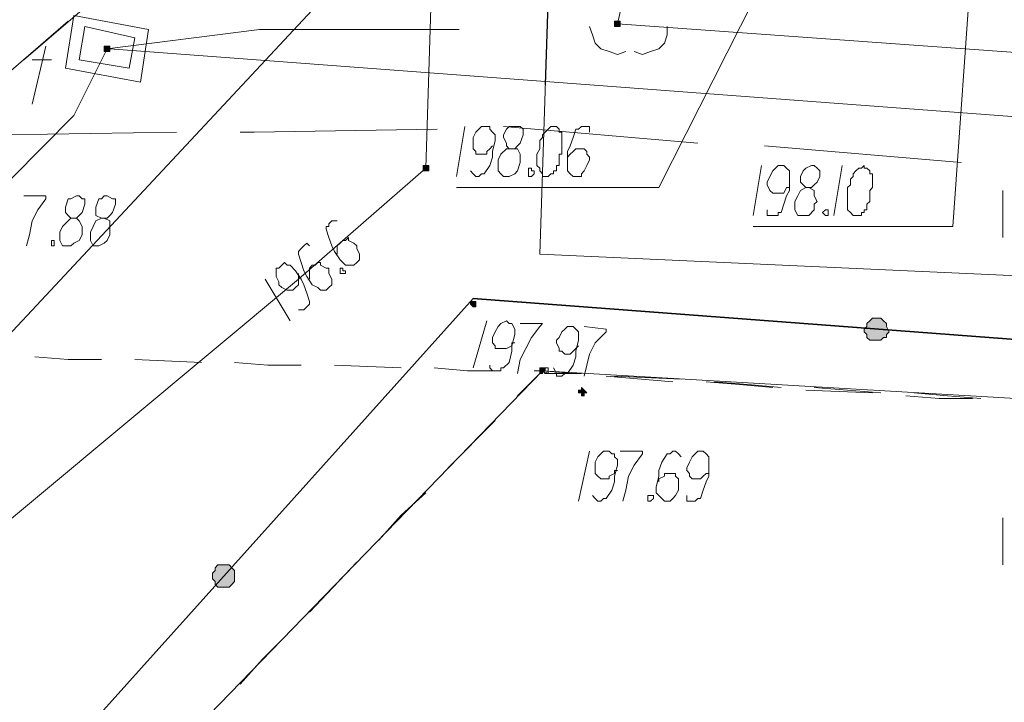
# Model space of a CAD drawing. Header units: metres. Extents: x 7431553 to 7432401, y 5544342 to 5544539.
# Tile 67 of 180: x 7432111 to 7432126, y 5544491 to 5544501. Entities that reach past the tile are written whole.
import ezdxf

# ---------------------------------------------------------------- set-up
doc = ezdxf.new("R2010")
doc.units = ezdxf.units.M
doc.header["$MEASUREMENT"] = 0
doc.layers.add('BG-PR90-PB-PZT-PZT01_2026_04_14$0$MAPA DCP', color=7, linetype='Continuous', lineweight=0)
doc.layers.add('PRIMETECH_XREF', color=7, linetype='Continuous', lineweight=5)

# ---------------------------------------------------------------- blocks, each defined once
blk = doc.blocks.new('BG-PR90-PB-PZT-PZT01_2026_04_14$0$Naddrwiną2025_v2klauzulap')
at = {"layer": 'BG-PR90-PB-PZT-PZT01_2026_04_14$0$MAPA DCP', "linetype": 'Continuous', "lineweight": 0, "transparency": 33554559}
for color, points in [(256, [(7431665.901, 5544538.228), (7431665.816, 5544538.185), (7431665.774, 5544538.185), (7431665.774, 5544538.185), (7431665.731, 5544538.143), (7431665.689, 5544538.101), (7431665.689, 5544538.058), (7431665.689, 5544538.016), (7431665.689, 5544537.974), (7431665.731, 5544537.931), (7431665.774, 5544537.889), (7431665.816, 5544537.889), (7431665.858, 5544537.847), (7431665.901, 5544537.847), (7431665.943, 5544537.889), (7431665.985, 5544537.889), (7431666.028, 5544537.931), (7431666.028, 5544537.974), (7431666.028, 5544538.016), (7431666.028, 5544538.058), (7431666.028, 5544538.101), (7431665.985, 5544538.143), (7431665.985, 5544538.185), (7431665.943, 5544538.185), (7431665.943, 5544538.185)]), (1, [(7431661.202, 5544534.037), (7431661.202, 5544534.037), (7431661.244, 5544534.037), (7431661.244, 5544534.037), (7431661.244, 5544534.037), (7431661.244, 5544534.079), (7431661.244, 5544534.079), (7431661.244, 5544534.079), (7431661.244, 5544534.079), (7431661.244, 5544534.121), (7431661.244, 5544534.121), (7431661.202, 5544534.121), (7431661.202, 5544534.121), (7431661.202, 5544534.121), (7431661.202, 5544534.121), (7431661.159, 5544534.121), (7431661.159, 5544534.079), (7431661.159, 5544534.079), (7431661.159, 5544534.079), (7431661.159, 5544534.079), (7431661.159, 5544534.037), (7431661.159, 5544534.037)]), (256, [(7431666.832, 5544533.486), (7431666.832, 5544533.486), (7431666.832, 5544533.529), (7431666.874, 5544533.529), (7431666.874, 5544533.529), (7431666.874, 5544533.571), (7431666.832, 5544533.571), (7431666.832, 5544533.571), (7431666.832, 5544533.571), (7431666.832, 5544533.571), (7431666.832, 5544533.613), (7431666.79, 5544533.571), (7431666.79, 5544533.571), (7431666.79, 5544533.571), (7431666.79, 5544533.571), (7431666.79, 5544533.571), (7431666.747, 5544533.529), (7431666.79, 5544533.529), (7431666.79, 5544533.529), (7431666.79, 5544533.529), (7431666.79, 5544533.529), (7431666.79, 5544533.486), (7431666.79, 5544533.486)]), (256, [(7431666.536, 5544532.936), (7431666.536, 5544532.936), (7431666.536, 5544532.936), (7431666.493, 5544532.936), (7431666.493, 5544532.978), (7431666.493, 5544532.978), (7431666.451, 5544532.978), (7431666.451, 5544532.936), (7431666.451, 5544532.936), (7431666.451, 5544532.936), (7431666.451, 5544532.936), (7431666.451, 5544532.894), (7431666.451, 5544532.894), (7431666.451, 5544532.894), (7431666.451, 5544532.894), (7431666.493, 5544532.894), (7431666.493, 5544532.894), (7431666.493, 5544532.894), (7431666.536, 5544532.894), (7431666.536, 5544532.894), (7431666.536, 5544532.894)]), (256, [(7431665.477, 5544531.835), (7431665.477, 5544531.835), (7431665.477, 5544531.835), (7431665.52, 5544531.878), (7431665.52, 5544531.878), (7431665.52, 5544531.878), (7431665.52, 5544531.878), (7431665.52, 5544531.92), (7431665.52, 5544531.92), (7431665.52, 5544531.92), (7431665.477, 5544531.92), (7431665.477, 5544531.92), (7431665.477, 5544531.92), (7431665.477, 5544531.92), (7431665.435, 5544531.92), (7431665.435, 5544531.92), (7431665.435, 5544531.92), (7431665.435, 5544531.92), (7431665.435, 5544531.878), (7431665.435, 5544531.878), (7431665.435, 5544531.878), (7431665.435, 5544531.878), (7431665.435, 5544531.835)]), (1, [(7431663.403, 5544531.116), (7431663.403, 5544531.116), (7431663.445, 5544531.116), (7431663.445, 5544531.116), (7431663.445, 5544531.116), (7431663.445, 5544531.158), (7431663.445, 5544531.158), (7431663.445, 5544531.158), (7431663.445, 5544531.158), (7431663.445, 5544531.2), (7431663.445, 5544531.2), (7431663.403, 5544531.2), (7431663.403, 5544531.2), (7431663.403, 5544531.2), (7431663.361, 5544531.2), (7431663.361, 5544531.2), (7431663.361, 5544531.158), (7431663.361, 5544531.158), (7431663.361, 5544531.158), (7431663.361, 5544531.158), (7431663.361, 5544531.116), (7431663.361, 5544531.116), (7431663.361, 5544531.116)]), (256, [(7431669.499, 5544528.195), (7431669.457, 5544528.152), (7431669.457, 5544527.983), (7431669.499, 5544527.941), (7431669.541, 5544527.941), (7431669.584, 5544527.898), (7431669.626, 5544527.898), (7431669.668, 5544527.898), (7431669.711, 5544527.941), (7431669.753, 5544527.941), (7431669.795, 5544527.983), (7431669.795, 5544528.025), (7431669.795, 5544528.068), (7431669.795, 5544528.152), (7431669.753, 5544528.195), (7431669.753, 5544528.195), (7431669.711, 5544528.237), (7431669.668, 5544528.237), (7431669.626, 5544528.237), (7431669.584, 5544528.237), (7431669.541, 5544528.237), (7431669.541, 5544528.237)])]:
    blk.add_hatch(color=color, dxfattribs=at).paths.add_polyline_path(points)
at = {"layer": 'BG-PR90-PB-PZT-PZT01_2026_04_14$0$MAPA DCP', "linetype": 'Continuous', "lineweight": 0, "true_color": 0xff6500, "transparency": 33554559}
blk.add_hatch(color=30, dxfattribs=at).paths.add_polyline_path([(7431661.583, 5544526.247), (7431661.583, 5544526.247), (7431661.583, 5544526.247), (7431661.583, 5544526.247), (7431661.625, 5544526.247), (7431661.625, 5544526.29), (7431661.625, 5544526.29), (7431661.625, 5544526.29), (7431661.625, 5544526.332), (7431661.583, 5544526.332), (7431661.583, 5544526.332), (7431661.583, 5544526.332), (7431661.583, 5544526.332), (7431661.54, 5544526.332), (7431661.54, 5544526.332), (7431661.54, 5544526.332), (7431661.54, 5544526.332), (7431661.54, 5544526.29), (7431661.54, 5544526.29), (7431661.54, 5544526.29), (7431661.54, 5544526.247), (7431661.54, 5544526.247), (7431661.54, 5544526.247), (7431661.54, 5544526.247), (7431661.54, 5544526.247)])
at = {"layer": 'BG-PR90-PB-PZT-PZT01_2026_04_14$0$MAPA DCP', "color": 1, "linetype": 'Continuous', "lineweight": 18, "transparency": 33554687}
for points in [[(7431635.971, 5544534.926), (7431643.803, 5544535.137), (7431645.115, 5544536.238), (7431659.889, 5544534.375), (7431661.202, 5544534.079), (7431662.218, 5544548.218), (7431665.435, 5544548.049), (7431666.747, 5544564.686), (7431668.483, 5544589.07), (7431669.626, 5544612.226), (7431671.362, 5544639.743), (7431672.589, 5544663.238), (7431673.902, 5544686.394)], [(7431636.225, 5544533.825), (7431664.715, 5544532.894), (7431665.096, 5544541.318), (7431670.388, 5544540.471), (7431677.966, 5544540.09), (7431683.003, 5544539.413), (7431684.908, 5544535.434), (7431687.787, 5544535.01), (7431690.327, 5544537.847)], [(7431663.064, 5544536.323), (7431663.318, 5544539.328)], [(7431662.768, 5544532.343), (7431663.022, 5544535.307)], [(7431635.886, 5544533.105), (7431638.934, 5544531.92), (7431663.403, 5544531.158), (7431665.096, 5544529.211), (7431669.541, 5544523.877), (7431682.876, 5544512.193), (7431686.983, 5544509.06), (7431687.11, 5544505.716), (7431686.813, 5544489.587), (7431687.448, 5544484.168), (7431694.603, 5544483.872), (7431701.503, 5544482.771), (7431706.456, 5544480.57), (7431739.603, 5544478.749), (7431762.082, 5544478.241), (7431770.083, 5544477.86)], [(7431662.853, 5544528.322), (7431662.853, 5544528.533), (7431662.81, 5544531.327)], [(7431662.683, 5544524.427), (7431662.895, 5544524.723), (7431662.853, 5544527.348)]]:
    blk.add_lwpolyline(points, dxfattribs=at)
at = {"layer": 'BG-PR90-PB-PZT-PZT01_2026_04_14$0$MAPA DCP', "linetype": 'Continuous', "lineweight": 35, "transparency": 33554687}
blk.add_lwpolyline([(7431675.891, 5544686.056), (7431675.426, 5544679.367), (7431673.986, 5544657.735), (7431673.436, 5544650.199), (7431672.547, 5544638.05), (7431671.192, 5544617.476), (7431670.303, 5544603.463), (7431669.753, 5544595.886), (7431670.769, 5544579.841), (7431669.541, 5544577.471), (7431668.398, 5544574.973), (7431667.594, 5544564.178), (7431667.298, 5544558.886), (7431666.917, 5544553.764), (7431666.324, 5544544.197), (7431665.393, 5544531.878), (7431673.817, 5544524.3), (7431682.199, 5544516.722)], dxfattribs=at)
at = {"layer": 'BG-PR90-PB-PZT-PZT01_2026_04_14$0$MAPA DCP', "color": 30, "linetype": 'Continuous', "lineweight": 18, "true_color": 0xff6500, "transparency": 33554687}
for points in [[(7431661.583, 5544526.332), (7431665.35, 5544576.582), (7431665.52, 5544577.217)], [(7431661.583, 5544526.29), (7431661.286, 5544528.618), (7431661.286, 5544531.666)], [(7431679.447, 5544509.102), (7431662.599, 5544525.782), (7431661.583, 5544526.29)]]:
    blk.add_lwpolyline(points, dxfattribs=at)
at = {"layer": 'BG-PR90-PB-PZT-PZT01_2026_04_14$0$MAPA DCP', "linetype": 'Continuous', "lineweight": 18, "transparency": 33554687}
for points in [[(7431713.187, 5544561.426), (7431709.8, 5544513.844), (7431684.527, 5544515.452), (7431666.493, 5544532.936), (7431667.213, 5544545.213), (7431668.61, 5544564.601)], [(7431661.879, 5544526.628), (7431661.752, 5544525.866), (7431661.244, 5544525.951), (7431661.413, 5544526.713)]]:
    blk.add_lwpolyline(points, close=True, dxfattribs=at)
for points in [[(7431636.479, 5544546.821), (7431667.213, 5544545.213), (7431666.493, 5544532.936), (7431684.527, 5544515.452), (7431635.166, 5544516.172)], [(7431663.742, 5544539.963), (7431664.461, 5544539.963)], [(7431668.737, 5544539.963), (7431669.457, 5544539.963)], [(7431660.44, 5544526.544), (7431661.752, 5544525.02)], [(7431663.403, 5544523.072), (7431662.472, 5544524.173), (7431661.159, 5544525.697)], [(7431661.752, 5544525.147), (7431661.752, 5544525.443)], [(7431662.429, 5544525.147), (7431661.54, 5544525.358)]]:
    blk.add_lwpolyline(points, dxfattribs=at)
at = {"layer": 'BG-PR90-PB-PZT-PZT01_2026_04_14$0$MAPA DCP', "color": 94, "linetype": 'Continuous', "lineweight": 18, "true_color": 0x009a00, "transparency": 33554687}
for points in [[(7431666.917, 5544539.625), (7431666.874, 5544539.117), (7431666.832, 5544538.609)], [(7431666.832, 5544538.101), (7431666.747, 5544537.085)], [(7431666.747, 5544536.577), (7431666.705, 5544536.069), (7431666.663, 5544535.561)], [(7431666.62, 5544535.053), (7431666.578, 5544534.037)], [(7431661.244, 5544534.841), (7431661.371, 5544534.841), (7431661.498, 5544534.799), (7431661.583, 5544534.714), (7431661.625, 5544534.587), (7431661.667, 5544534.46), (7431661.625, 5544534.333)], [(7431661.625, 5544534.206), (7431661.667, 5544534.079), (7431661.625, 5544533.952), (7431661.583, 5544533.825), (7431661.498, 5544533.74), (7431661.371, 5544533.698), (7431661.244, 5544533.656)], [(7431666.536, 5544533.529), (7431666.536, 5544533.021), (7431666.493, 5544532.936), (7431666.874, 5544532.555)], [(7431667.255, 5544532.216), (7431667.975, 5544531.497)], [(7431668.356, 5544531.158), (7431668.695, 5544530.777), (7431669.076, 5544530.438)], [(7431669.414, 5544530.1), (7431670.176, 5544529.38)], [(7431670.515, 5544529.041), (7431670.896, 5544528.66), (7431671.277, 5544528.322)]]:
    blk.add_lwpolyline(points, dxfattribs=at)
at = {"layer": 'BG-PR90-PB-PZT-PZT01_2026_04_14$0$MAPA DCP', "color": 5, "linetype": 'Continuous', "lineweight": 18, "transparency": 33554687}
for points in [[(7431660.059, 5544539.498), (7431664.292, 5544539.201), (7431664.292, 5544536.153)], [(7431659.593, 5544536.788), (7431663.699, 5544534.714), (7431663.699, 5544531.624)], [(7431659.932, 5544535.815), (7431659.762, 5544530.565), (7431666.874, 5544523.919), (7431678.77, 5544512.87), (7431681.437, 5544510.33), (7431681.691, 5544510.076), (7431681.564, 5544509.695), (7431681.649, 5544508.933), (7431681.691, 5544508.383), (7431681.649, 5544505.546), (7431681.606, 5544495.979), (7431681.522, 5544487.258), (7431681.606, 5544485.904), (7431681.395, 5544485.184), (7431678.855, 5544482.263), (7431674.24, 5544477.141), (7431671.319, 5544473.796)]]:
    blk.add_lwpolyline(points, dxfattribs=at)
at = {"layer": 'BG-PR90-PB-PZT-PZT01_2026_04_14$0$MAPA DCP', "color": 4, "linetype": 'Continuous', "lineweight": 18, "transparency": 33554687}
for points in [[(7431666.874, 5544538.482), (7431666.917, 5544538.99), (7431666.917, 5544539.498)], [(7431666.79, 5544536.958), (7431666.832, 5544537.974)], [(7431666.663, 5544535.434), (7431666.705, 5544535.942), (7431666.747, 5544536.45)], [(7431666.578, 5544533.91), (7431666.663, 5544534.926)], [(7431666.493, 5544532.936), (7431666.536, 5544533.402)], [(7431666.493, 5544532.936), (7431666.874, 5544532.555)], [(7431666.493, 5544532.809), (7431666.493, 5544532.936)], [(7431666.451, 5544531.285), (7431666.493, 5544531.793), (7431666.493, 5544532.301)], [(7431667.255, 5544532.216), (7431667.975, 5544531.497)], [(7431668.356, 5544531.158), (7431668.695, 5544530.777), (7431669.076, 5544530.438)], [(7431666.409, 5544529.761), (7431666.451, 5544530.777)], [(7431669.414, 5544530.1), (7431670.176, 5544529.38)], [(7431666.366, 5544528.237), (7431666.409, 5544528.745), (7431666.409, 5544529.253)], [(7431670.515, 5544529.041), (7431670.896, 5544528.66), (7431671.277, 5544528.322)], [(7431666.324, 5544526.713), (7431666.366, 5544527.729)], [(7431666.282, 5544525.189), (7431666.324, 5544525.697), (7431666.324, 5544526.205)]]:
    blk.add_lwpolyline(points, dxfattribs=at)
at = {"layer": 'BG-PR90-PB-PZT-PZT01_2026_04_14$0$MAPA DCP', "linetype": 'Continuous', "lineweight": 0, "transparency": 33554687}
for points in [[(7431665.901, 5544538.228), (7431665.816, 5544538.185), (7431665.774, 5544538.185), (7431665.774, 5544538.185), (7431665.731, 5544538.143), (7431665.689, 5544538.101), (7431665.689, 5544538.058), (7431665.689, 5544538.016), (7431665.689, 5544537.974), (7431665.731, 5544537.931), (7431665.774, 5544537.889), (7431665.816, 5544537.889), (7431665.858, 5544537.847), (7431665.901, 5544537.847), (7431665.943, 5544537.889), (7431665.985, 5544537.889), (7431666.028, 5544537.931), (7431666.028, 5544537.974), (7431666.028, 5544538.016), (7431666.028, 5544538.058), (7431666.028, 5544538.101), (7431665.985, 5544538.143), (7431665.985, 5544538.185), (7431665.943, 5544538.185)], [(7431666.832, 5544533.486), (7431666.832, 5544533.486), (7431666.832, 5544533.529), (7431666.874, 5544533.529), (7431666.874, 5544533.529), (7431666.874, 5544533.571), (7431666.832, 5544533.571), (7431666.832, 5544533.571), (7431666.832, 5544533.571), (7431666.832, 5544533.571), (7431666.832, 5544533.613), (7431666.79, 5544533.571), (7431666.79, 5544533.571), (7431666.79, 5544533.571), (7431666.79, 5544533.571), (7431666.79, 5544533.571), (7431666.747, 5544533.529), (7431666.79, 5544533.529), (7431666.79, 5544533.529), (7431666.79, 5544533.529), (7431666.79, 5544533.529), (7431666.79, 5544533.486)], [(7431666.536, 5544532.936), (7431666.536, 5544532.936), (7431666.536, 5544532.936), (7431666.493, 5544532.936), (7431666.493, 5544532.978), (7431666.493, 5544532.978), (7431666.451, 5544532.978), (7431666.451, 5544532.936), (7431666.451, 5544532.936), (7431666.451, 5544532.936), (7431666.451, 5544532.936), (7431666.451, 5544532.894), (7431666.451, 5544532.894), (7431666.451, 5544532.894), (7431666.451, 5544532.894), (7431666.493, 5544532.894), (7431666.493, 5544532.894), (7431666.493, 5544532.894), (7431666.536, 5544532.894), (7431666.536, 5544532.894)], [(7431665.477, 5544531.835), (7431665.477, 5544531.835), (7431665.477, 5544531.835), (7431665.52, 5544531.878), (7431665.52, 5544531.878), (7431665.52, 5544531.878), (7431665.52, 5544531.878), (7431665.52, 5544531.92), (7431665.52, 5544531.92), (7431665.52, 5544531.92), (7431665.477, 5544531.92), (7431665.477, 5544531.92), (7431665.477, 5544531.92), (7431665.477, 5544531.92), (7431665.435, 5544531.92), (7431665.435, 5544531.92), (7431665.435, 5544531.92), (7431665.435, 5544531.92), (7431665.435, 5544531.878), (7431665.435, 5544531.878), (7431665.435, 5544531.878), (7431665.435, 5544531.878), (7431665.435, 5544531.835)], [(7431669.499, 5544528.195), (7431669.457, 5544528.152), (7431669.457, 5544527.983), (7431669.499, 5544527.941), (7431669.541, 5544527.941), (7431669.584, 5544527.898), (7431669.626, 5544527.898), (7431669.668, 5544527.898), (7431669.711, 5544527.941), (7431669.753, 5544527.941), (7431669.795, 5544527.983), (7431669.795, 5544528.025), (7431669.795, 5544528.068), (7431669.795, 5544528.152), (7431669.753, 5544528.195), (7431669.753, 5544528.195), (7431669.711, 5544528.237), (7431669.668, 5544528.237), (7431669.626, 5544528.237), (7431669.584, 5544528.237), (7431669.541, 5544528.237)]]:
    blk.add_lwpolyline(points, close=True, dxfattribs=at)
at = {"layer": 'BG-PR90-PB-PZT-PZT01_2026_04_14$0$MAPA DCP', "color": 5, "linetype": 'Continuous', "lineweight": 9, "transparency": 33554687}
for points in [[(7431663.361, 5544537.847), (7431663.403, 5544537.804), (7431663.403, 5544537.762), (7431663.445, 5544537.72), (7431663.488, 5544537.677), (7431663.53, 5544537.677), (7431663.572, 5544537.635), (7431663.615, 5544537.635), (7431663.657, 5544537.635), (7431663.699, 5544537.593), (7431663.784, 5544537.593), (7431663.869, 5544537.593), (7431663.911, 5544537.593), (7431663.996, 5544537.593), (7431664.038, 5544537.593), (7431664.08, 5544537.635), (7431664.123, 5544537.677), (7431664.123, 5544537.72), (7431664.123, 5544537.762), (7431664.123, 5544537.804), (7431664.08, 5544537.804), (7431664.08, 5544537.847), (7431664.038, 5544537.847), (7431664.038, 5544537.889), (7431663.996, 5544537.889), (7431663.953, 5544537.889), (7431663.911, 5544537.931), (7431663.869, 5544537.931), (7431663.826, 5544537.931), (7431663.784, 5544537.931), (7431663.742, 5544537.931), (7431663.699, 5544537.974), (7431663.657, 5544537.974), (7431663.615, 5544537.974), (7431663.572, 5544537.974), (7431663.53, 5544537.974), (7431663.488, 5544537.974), (7431663.488, 5544537.931), (7431663.445, 5544537.931), (7431663.403, 5544537.889), (7431663.403, 5544537.847)], [(7431664.038, 5544537.254), (7431664.038, 5544537.296), (7431664.123, 5544537.296), (7431664.123, 5544537.254), (7431664.08, 5544537.212)], [(7431662.768, 5544533.105), (7431662.768, 5544533.063), (7431662.81, 5544533.021), (7431662.853, 5544532.978), (7431662.895, 5544532.936), (7431662.937, 5544532.936), (7431662.98, 5544532.894), (7431663.022, 5544532.894), (7431663.107, 5544532.894), (7431663.191, 5544532.851), (7431663.276, 5544532.851), (7431663.318, 5544532.851), (7431663.361, 5544532.851), (7431663.403, 5544532.894), (7431663.445, 5544532.894), (7431663.488, 5544532.936), (7431663.53, 5544532.936), (7431663.53, 5544532.978), (7431663.53, 5544533.021), (7431663.488, 5544533.063), (7431663.488, 5544533.105), (7431663.445, 5544533.105), (7431663.445, 5544533.148), (7431663.403, 5544533.148), (7431663.361, 5544533.148), (7431663.361, 5544533.19), (7431663.318, 5544533.19), (7431663.276, 5544533.19), (7431663.234, 5544533.19), (7431663.191, 5544533.19), (7431663.191, 5544533.232), (7431663.149, 5544533.232), (7431663.107, 5544533.232), (7431663.064, 5544533.232), (7431663.022, 5544533.232), (7431662.98, 5544533.232), (7431662.937, 5544533.232), (7431662.895, 5544533.232), (7431662.853, 5544533.232), (7431662.853, 5544533.19), (7431662.81, 5544533.19), (7431662.768, 5544533.148)], [(7431663.403, 5544532.724), (7431663.403, 5544532.767), (7431663.445, 5544532.767), (7431663.445, 5544532.809), (7431663.488, 5544532.809), (7431663.53, 5544532.767), (7431663.53, 5544532.724), (7431663.488, 5544532.724), (7431663.445, 5544532.724)]]:
    blk.add_lwpolyline(points, close=True, dxfattribs=at)
for points in [[(7431663.361, 5544537.508), (7431664.123, 5544537.381)], [(7431663.699, 5544536.958), (7431663.699, 5544537.042), (7431663.657, 5544537.085), (7431663.615, 5544537.127), (7431663.53, 5544537.169), (7431663.445, 5544537.169), (7431663.403, 5544537.127), (7431663.361, 5544537.085), (7431663.361, 5544537.042), (7431663.403, 5544536.958), (7431663.445, 5544536.915), (7431663.53, 5544536.873), (7431663.615, 5544536.873), (7431663.657, 5544536.915), (7431663.699, 5544536.958), (7431663.742, 5544536.873), (7431663.826, 5544536.831), (7431663.911, 5544536.788), (7431663.953, 5544536.788), (7431664.038, 5544536.788), (7431664.123, 5544536.831), (7431664.123, 5544536.873), (7431664.123, 5544536.915), (7431664.123, 5544537), (7431664.038, 5544537.085), (7431663.953, 5544537.085), (7431663.911, 5544537.127), (7431663.826, 5544537.085), (7431663.742, 5544537.085), (7431663.699, 5544537)], [(7431664.038, 5544536.365), (7431664.123, 5544536.365), (7431664.123, 5544536.534), (7431664.08, 5544536.534), (7431664.08, 5544536.577), (7431663.953, 5544536.619), (7431663.826, 5544536.661), (7431663.742, 5544536.704), (7431663.572, 5544536.704), (7431663.488, 5544536.704), (7431663.445, 5544536.704), (7431663.403, 5544536.661), (7431663.361, 5544536.619), (7431663.361, 5544536.534), (7431663.403, 5544536.492), (7431663.445, 5544536.45), (7431663.53, 5544536.407), (7431663.615, 5544536.365), (7431663.657, 5544536.365), (7431663.742, 5544536.407), (7431663.784, 5544536.45), (7431663.784, 5544536.492), (7431663.784, 5544536.534), (7431663.784, 5544536.577), (7431663.784, 5544536.619), (7431663.699, 5544536.661), (7431663.699, 5544536.704), (7431663.657, 5544536.704)], [(7431663.361, 5544536.28), (7431664.123, 5544536.153)], [(7431662.853, 5544533.656), (7431662.768, 5544533.656), (7431662.768, 5544533.529), (7431662.81, 5544533.486), (7431662.81, 5544533.444), (7431662.937, 5544533.402), (7431663.064, 5544533.359), (7431663.149, 5544533.317), (7431663.318, 5544533.317), (7431663.403, 5544533.317), (7431663.445, 5544533.317), (7431663.488, 5544533.359), (7431663.53, 5544533.402), (7431663.53, 5544533.486), (7431663.53, 5544533.529), (7431663.488, 5544533.529), (7431663.445, 5544533.571), (7431663.361, 5544533.613), (7431663.276, 5544533.656), (7431663.234, 5544533.656), (7431663.191, 5544533.613), (7431663.149, 5544533.613), (7431663.107, 5544533.571), (7431663.107, 5544533.529), (7431663.107, 5544533.486), (7431663.107, 5544533.444), (7431663.149, 5544533.402), (7431663.191, 5544533.359), (7431663.234, 5544533.317)], [(7431663.107, 5544532.428), (7431663.107, 5544532.513), (7431663.064, 5544532.555), (7431663.022, 5544532.597), (7431662.895, 5544532.64), (7431662.81, 5544532.64), (7431662.768, 5544532.597), (7431662.768, 5544532.555), (7431662.768, 5544532.513), (7431662.768, 5544532.428), (7431662.81, 5544532.386), (7431662.895, 5544532.343), (7431662.937, 5544532.343), (7431663.022, 5544532.386), (7431663.064, 5544532.386), (7431663.107, 5544532.428), (7431663.107, 5544532.386), (7431663.191, 5544532.301), (7431663.276, 5544532.259), (7431663.318, 5544532.259), (7431663.445, 5544532.259), (7431663.488, 5544532.301), (7431663.53, 5544532.343), (7431663.53, 5544532.428), (7431663.488, 5544532.513), (7431663.445, 5544532.555), (7431663.318, 5544532.597), (7431663.276, 5544532.597), (7431663.191, 5544532.597), (7431663.107, 5544532.555), (7431663.107, 5544532.513)], [(7431663.445, 5544531.835), (7431663.488, 5544531.878), (7431663.53, 5544531.92), (7431663.53, 5544531.962), (7431663.488, 5544532.005), (7431663.488, 5544532.047), (7431663.361, 5544532.132), (7431663.234, 5544532.174), (7431663.149, 5544532.174), (7431662.98, 5544532.216), (7431662.895, 5544532.216), (7431662.853, 5544532.174), (7431662.81, 5544532.132), (7431662.768, 5544532.132), (7431662.768, 5544532.089), (7431662.768, 5544532.047), (7431662.768, 5544532.005), (7431662.81, 5544531.962), (7431662.853, 5544531.92), (7431662.937, 5544531.878), (7431662.98, 5544531.878), (7431663.022, 5544531.878), (7431663.107, 5544531.878), (7431663.149, 5544531.92), (7431663.191, 5544531.92), (7431663.191, 5544532.005), (7431663.191, 5544532.047), (7431663.191, 5544532.089), (7431663.149, 5544532.089), (7431663.107, 5544532.132), (7431663.064, 5544532.174)], [(7431662.768, 5544531.751), (7431663.53, 5544531.624)]]:
    blk.add_lwpolyline(points, dxfattribs=at)
at = {"layer": 'BG-PR90-PB-PZT-PZT01_2026_04_14$0$MAPA DCP', "linetype": 'Continuous', "lineweight": 9, "transparency": 33554687}
for points in [[(7431668.398, 5544535.137), (7431668.483, 5544535.137), (7431668.483, 5544535.264), (7431668.441, 5544535.307), (7431668.441, 5544535.349), (7431668.314, 5544535.391), (7431668.187, 5544535.434), (7431668.102, 5544535.476), (7431667.933, 5544535.476), (7431667.848, 5544535.476), (7431667.806, 5544535.476), (7431667.763, 5544535.434), (7431667.721, 5544535.391), (7431667.721, 5544535.307), (7431667.763, 5544535.264), (7431667.806, 5544535.222), (7431667.89, 5544535.18), (7431667.975, 5544535.137), (7431668.017, 5544535.137), (7431668.06, 5544535.18), (7431668.102, 5544535.18), (7431668.144, 5544535.222), (7431668.144, 5544535.264), (7431668.144, 5544535.307), (7431668.144, 5544535.349), (7431668.102, 5544535.391), (7431668.06, 5544535.434), (7431668.06, 5544535.476), (7431668.017, 5544535.476)], [(7431667.806, 5544535.053), (7431667.763, 5544535.01), (7431667.721, 5544534.968), (7431667.721, 5544534.926), (7431667.763, 5544534.883), (7431667.763, 5544534.841), (7431667.89, 5544534.756), (7431668.017, 5544534.714), (7431668.102, 5544534.714), (7431668.271, 5544534.672), (7431668.356, 5544534.672), (7431668.398, 5544534.714), (7431668.441, 5544534.756), (7431668.483, 5544534.799), (7431668.483, 5544534.841), (7431668.483, 5544534.883), (7431668.441, 5544534.926), (7431668.398, 5544534.968), (7431668.314, 5544535.01), (7431668.271, 5544535.01), (7431668.229, 5544535.01), (7431668.144, 5544535.01), (7431668.102, 5544534.968), (7431668.06, 5544534.968), (7431668.06, 5544534.883), (7431668.06, 5544534.841), (7431668.06, 5544534.799), (7431668.102, 5544534.799), (7431668.144, 5544534.714), (7431668.187, 5544534.714)], [(7431667.721, 5544534.121), (7431667.721, 5544534.46), (7431667.763, 5544534.46), (7431667.933, 5544534.333), (7431668.102, 5544534.248), (7431668.314, 5544534.206), (7431668.483, 5544534.164)], [(7431668.398, 5544533.698), (7431668.441, 5544533.74), (7431668.483, 5544533.783), (7431668.483, 5544533.825), (7431668.441, 5544533.867), (7431668.441, 5544533.91), (7431668.314, 5544533.994), (7431668.187, 5544534.037), (7431668.102, 5544534.037), (7431667.933, 5544534.079), (7431667.848, 5544534.079), (7431667.806, 5544534.037), (7431667.763, 5544534.037), (7431667.763, 5544533.994), (7431667.721, 5544533.952), (7431667.721, 5544533.91), (7431667.721, 5544533.867), (7431667.763, 5544533.825), (7431667.806, 5544533.783), (7431667.89, 5544533.74), (7431667.933, 5544533.74), (7431667.975, 5544533.74), (7431668.06, 5544533.74), (7431668.102, 5544533.783), (7431668.144, 5544533.825), (7431668.144, 5544533.867), (7431668.144, 5544533.91), (7431668.144, 5544533.952), (7431668.102, 5544533.952), (7431668.06, 5544534.037), (7431668.017, 5544534.037), (7431668.017, 5544534.079)], [(7431665.816, 5544533.571), (7431665.858, 5544533.91), (7431665.901, 5544533.91), (7431666.07, 5544533.74), (7431666.239, 5544533.656), (7431666.409, 5544533.613), (7431666.578, 5544533.571)], [(7431667.721, 5544533.656), (7431668.483, 5544533.486)], [(7431666.451, 5544533.105), (7431666.536, 5544533.148), (7431666.578, 5544533.148), (7431666.578, 5544533.232), (7431666.536, 5544533.275), (7431666.536, 5544533.317), (7431666.409, 5544533.402), (7431666.282, 5544533.444), (7431666.197, 5544533.444), (7431666.028, 5544533.486), (7431665.943, 5544533.486), (7431665.901, 5544533.486), (7431665.858, 5544533.444), (7431665.816, 5544533.402), (7431665.816, 5544533.359), (7431665.816, 5544533.317), (7431665.858, 5544533.275), (7431665.901, 5544533.232), (7431665.985, 5544533.19), (7431666.028, 5544533.148), (7431666.07, 5544533.148), (7431666.155, 5544533.19), (7431666.197, 5544533.19), (7431666.197, 5544533.232), (7431666.239, 5544533.275), (7431666.239, 5544533.317), (7431666.239, 5544533.359), (7431666.197, 5544533.402), (7431666.155, 5544533.444), (7431666.112, 5544533.486)], [(7431665.774, 5544532.597), (7431665.774, 5544532.936), (7431665.816, 5544532.894), (7431665.985, 5544532.767), (7431666.155, 5544532.682), (7431666.324, 5544532.597), (7431666.536, 5544532.555)], [(7431666.409, 5544532.132), (7431666.451, 5544532.132), (7431666.493, 5544532.174), (7431666.493, 5544532.301), (7431666.451, 5544532.301), (7431666.451, 5544532.343), (7431666.366, 5544532.428), (7431666.197, 5544532.47), (7431666.112, 5544532.47), (7431665.943, 5544532.513), (7431665.858, 5544532.513), (7431665.774, 5544532.47), (7431665.774, 5544532.428), (7431665.731, 5544532.386), (7431665.774, 5544532.301), (7431665.816, 5544532.259), (7431665.901, 5544532.216), (7431665.985, 5544532.174), (7431666.028, 5544532.174), (7431666.07, 5544532.174), (7431666.112, 5544532.216), (7431666.155, 5544532.216), (7431666.155, 5544532.301), (7431666.155, 5544532.343), (7431666.155, 5544532.386), (7431666.112, 5544532.47), (7431666.07, 5544532.47), (7431666.07, 5544532.513)], [(7431665.731, 5544532.089), (7431666.451, 5544531.878)], [(7431664.165, 5544526.205), (7431664.165, 5544526.29), (7431664.123, 5544526.332), (7431664.08, 5544526.374), (7431663.953, 5544526.417), (7431663.869, 5544526.417), (7431663.869, 5544526.374), (7431663.826, 5544526.29), (7431663.826, 5544526.247), (7431663.869, 5544526.205), (7431663.869, 5544526.163), (7431663.996, 5544526.12), (7431664.08, 5544526.12), (7431664.123, 5544526.12), (7431664.165, 5544526.205), (7431664.207, 5544526.12), (7431664.292, 5544526.078), (7431664.377, 5544526.036), (7431664.504, 5544526.036), (7431664.588, 5544526.078), (7431664.588, 5544526.12), (7431664.588, 5544526.163), (7431664.546, 5544526.247), (7431664.504, 5544526.29), (7431664.419, 5544526.332), (7431664.377, 5544526.332), (7431664.292, 5544526.332), (7431664.207, 5544526.332), (7431664.165, 5544526.247)], [(7431664.165, 5544525.739), (7431664.165, 5544525.824), (7431664.123, 5544525.866), (7431664.08, 5544525.909), (7431663.953, 5544525.951), (7431663.869, 5544525.951), (7431663.869, 5544525.909), (7431663.826, 5544525.866), (7431663.826, 5544525.824), (7431663.869, 5544525.739), (7431663.869, 5544525.697), (7431663.996, 5544525.655), (7431664.08, 5544525.655), (7431664.123, 5544525.697), (7431664.165, 5544525.739), (7431664.207, 5544525.697), (7431664.292, 5544525.612), (7431664.377, 5544525.57), (7431664.504, 5544525.57), (7431664.588, 5544525.612), (7431664.588, 5544525.655), (7431664.588, 5544525.739), (7431664.546, 5544525.782), (7431664.504, 5544525.866), (7431664.419, 5544525.909), (7431664.377, 5544525.909), (7431664.292, 5544525.909), (7431664.207, 5544525.866), (7431664.165, 5544525.824)], [(7431663.826, 5544525.02), (7431663.826, 5544525.358), (7431663.869, 5544525.358), (7431664.038, 5544525.231), (7431664.207, 5544525.147), (7431664.419, 5544525.104), (7431664.588, 5544525.062)]]:
    blk.add_lwpolyline(points, dxfattribs=at)
for points in [[(7431668.398, 5544534.587), (7431668.398, 5544534.629), (7431668.441, 5544534.629), (7431668.483, 5544534.587), (7431668.483, 5544534.545), (7431668.441, 5544534.545), (7431668.398, 5544534.545)], [(7431666.451, 5544532.978), (7431666.451, 5544533.021), (7431666.536, 5544533.021), (7431666.536, 5544532.978), (7431666.493, 5544532.936)], [(7431664.504, 5544525.443), (7431664.504, 5544525.485), (7431664.588, 5544525.485), (7431664.588, 5544525.443), (7431664.546, 5544525.443)]]:
    blk.add_lwpolyline(points, close=True, dxfattribs=at)
at = {"layer": 'BG-PR90-PB-PZT-PZT01_2026_04_14$0$MAPA DCP', "color": 1, "linetype": 'Continuous', "lineweight": 0, "transparency": 33554687}
for points in [[(7431661.202, 5544534.037), (7431661.202, 5544534.037), (7431661.244, 5544534.037), (7431661.244, 5544534.037), (7431661.244, 5544534.037), (7431661.244, 5544534.079), (7431661.244, 5544534.079), (7431661.244, 5544534.079), (7431661.244, 5544534.079), (7431661.244, 5544534.121), (7431661.244, 5544534.121), (7431661.202, 5544534.121), (7431661.202, 5544534.121), (7431661.202, 5544534.121), (7431661.202, 5544534.121), (7431661.159, 5544534.121), (7431661.159, 5544534.079), (7431661.159, 5544534.079), (7431661.159, 5544534.079), (7431661.159, 5544534.079), (7431661.159, 5544534.037), (7431661.159, 5544534.037), (7431661.202, 5544534.037)], [(7431663.403, 5544531.116), (7431663.403, 5544531.116), (7431663.445, 5544531.116), (7431663.445, 5544531.116), (7431663.445, 5544531.116), (7431663.445, 5544531.158), (7431663.445, 5544531.158), (7431663.445, 5544531.158), (7431663.445, 5544531.158), (7431663.445, 5544531.2), (7431663.445, 5544531.2), (7431663.403, 5544531.2), (7431663.403, 5544531.2), (7431663.403, 5544531.2), (7431663.361, 5544531.2), (7431663.361, 5544531.2), (7431663.361, 5544531.158), (7431663.361, 5544531.158), (7431663.361, 5544531.158), (7431663.361, 5544531.158), (7431663.361, 5544531.116), (7431663.361, 5544531.116), (7431663.361, 5544531.116)]]:
    blk.add_lwpolyline(points, close=True, dxfattribs=at)
at = {"layer": 'BG-PR90-PB-PZT-PZT01_2026_04_14$0$MAPA DCP', "linetype": 'Continuous', "lineweight": 25, "transparency": 33554687}
blk.add_lwpolyline([(7431643.972, 5544533.571), (7431662.133, 5544532.978)], dxfattribs=at)
at = {"layer": 'BG-PR90-PB-PZT-PZT01_2026_04_14$0$MAPA DCP', "color": 1, "linetype": 'Continuous', "lineweight": 9, "transparency": 33554687}
for points in [[(7431664.207, 5544529.803), (7431664.207, 5544529.719), (7431664.25, 5544529.676), (7431664.292, 5544529.676), (7431664.292, 5544529.634), (7431664.334, 5544529.634), (7431664.461, 5544529.676), (7431664.588, 5544529.719), (7431664.673, 5544529.761), (7431664.8, 5544529.846), (7431664.885, 5544529.93), (7431664.885, 5544529.973), (7431664.885, 5544530.015), (7431664.885, 5544530.057), (7431664.842, 5544530.1), (7431664.8, 5544530.142), (7431664.715, 5544530.142), (7431664.631, 5544530.1), (7431664.588, 5544530.1), (7431664.546, 5544530.057), (7431664.504, 5544529.973), (7431664.461, 5544529.973), (7431664.504, 5544529.93), (7431664.504, 5544529.888), (7431664.546, 5544529.846), (7431664.588, 5544529.803), (7431664.673, 5544529.803), (7431664.715, 5544529.803)], [(7431664.588, 5544529.38), (7431664.546, 5544529.338), (7431664.588, 5544529.295), (7431664.631, 5544529.253), (7431664.673, 5544529.211), (7431664.715, 5544529.211), (7431664.842, 5544529.253), (7431664.969, 5544529.295), (7431665.054, 5544529.338), (7431665.181, 5544529.422), (7431665.223, 5544529.507), (7431665.266, 5544529.549), (7431665.266, 5544529.592), (7431665.266, 5544529.634), (7431665.223, 5544529.676), (7431665.181, 5544529.719), (7431665.139, 5544529.719), (7431665.096, 5544529.719), (7431665.012, 5544529.676), (7431664.927, 5544529.676), (7431664.927, 5544529.634), (7431664.885, 5544529.549), (7431664.842, 5544529.549), (7431664.842, 5544529.507), (7431664.885, 5544529.465), (7431664.885, 5544529.422), (7431664.927, 5544529.38), (7431664.969, 5544529.38), (7431665.054, 5544529.38), (7431665.096, 5544529.38)], [(7431665.562, 5544529.211), (7431665.562, 5544529.295), (7431665.52, 5544529.338), (7431665.477, 5544529.38), (7431665.435, 5544529.38), (7431665.308, 5544529.338), (7431665.181, 5544529.295), (7431665.096, 5544529.253), (7431664.969, 5544529.168), (7431664.885, 5544529.084), (7431664.885, 5544529.041), (7431664.842, 5544528.999), (7431664.885, 5544528.957), (7431664.927, 5544528.914), (7431664.927, 5544528.872), (7431664.969, 5544528.872), (7431665.054, 5544528.872), (7431665.139, 5544528.914), (7431665.181, 5544528.914), (7431665.223, 5544528.957), (7431665.266, 5544529.041), (7431665.266, 5544529.084), (7431665.266, 5544529.126), (7431665.223, 5544529.168), (7431665.181, 5544529.211), (7431665.139, 5544529.211), (7431665.096, 5544529.211), (7431665.054, 5544529.211), (7431665.012, 5544529.211)], [(7431665.096, 5544528.703), (7431665.731, 5544529.084)]]:
    blk.add_lwpolyline(points, dxfattribs=at)
blk.add_lwpolyline([(7431664.969, 5544529.846), (7431664.927, 5544529.846), (7431664.927, 5544529.888), (7431664.969, 5544529.888), (7431664.969, 5544529.93), (7431665.012, 5544529.93), (7431665.012, 5544529.888), (7431665.012, 5544529.846)], close=True, dxfattribs=at)
at = {"layer": 'BG-PR90-PB-PZT-PZT01_2026_04_14$0$MAPA DCP', "color": 30, "linetype": 'Continuous', "lineweight": 18, "true_color": 0xff6500, "transparency": 33554687}
blk.add_lwpolyline([(7431661.286, 5544526.925), (7431662.091, 5544526.798), (7431661.879, 5544525.655), (7431661.075, 5544525.782)], close=True, dxfattribs=at)
at = {"layer": 'BG-PR90-PB-PZT-PZT01_2026_04_14$0$MAPA DCP', "color": 30, "linetype": 'Continuous', "lineweight": 0, "true_color": 0xff6500, "transparency": 33554687}
blk.add_lwpolyline([(7431661.583, 5544526.247), (7431661.583, 5544526.247), (7431661.583, 5544526.247), (7431661.583, 5544526.247), (7431661.625, 5544526.247), (7431661.625, 5544526.29), (7431661.625, 5544526.29), (7431661.625, 5544526.29), (7431661.625, 5544526.332), (7431661.583, 5544526.332), (7431661.583, 5544526.332), (7431661.583, 5544526.332), (7431661.583, 5544526.332), (7431661.54, 5544526.332), (7431661.54, 5544526.332), (7431661.54, 5544526.332), (7431661.54, 5544526.332), (7431661.54, 5544526.29), (7431661.54, 5544526.29), (7431661.54, 5544526.29), (7431661.54, 5544526.247), (7431661.54, 5544526.247), (7431661.54, 5544526.247), (7431661.54, 5544526.247)], close=True, dxfattribs=at)
at = {"layer": 'BG-PR90-PB-PZT-PZT01_2026_04_14$0$MAPA DCP', "color": 5, "linetype": 'Continuous', "lineweight": 18, "transparency": 33554687}
blk.add_arc((7433022.765, 5544513.014), 1363.431, 172.854498, 180.436605, dxfattribs=at)
blk = doc.blocks.new('BG-PR90-PB-PZT-PZT01_2026_04_14')
at = {"layer": 'BG-PR90-PB-PZT-PZT01_2026_04_14$0$MAPA DCP', "rotation": 270}
blk.add_blockref('BG-PR90-PB-PZT-PZT01_2026_04_14$0$Naddrwiną2025_v2klauzulap', (1887585.788, 12976162.34), dxfattribs=at)

msp = doc.modelspace()

# ---------------------------------------------------------------- block references
at = {"layer": 'PRIMETECH_XREF', "linetype": 'Continuous', "lineweight": 0, "rotation": 360}
msp.add_blockref('BG-PR90-PB-PZT-PZT01_2026_04_14', (0, 0), dxfattribs=at)

doc.saveas('drawing.dxf')
